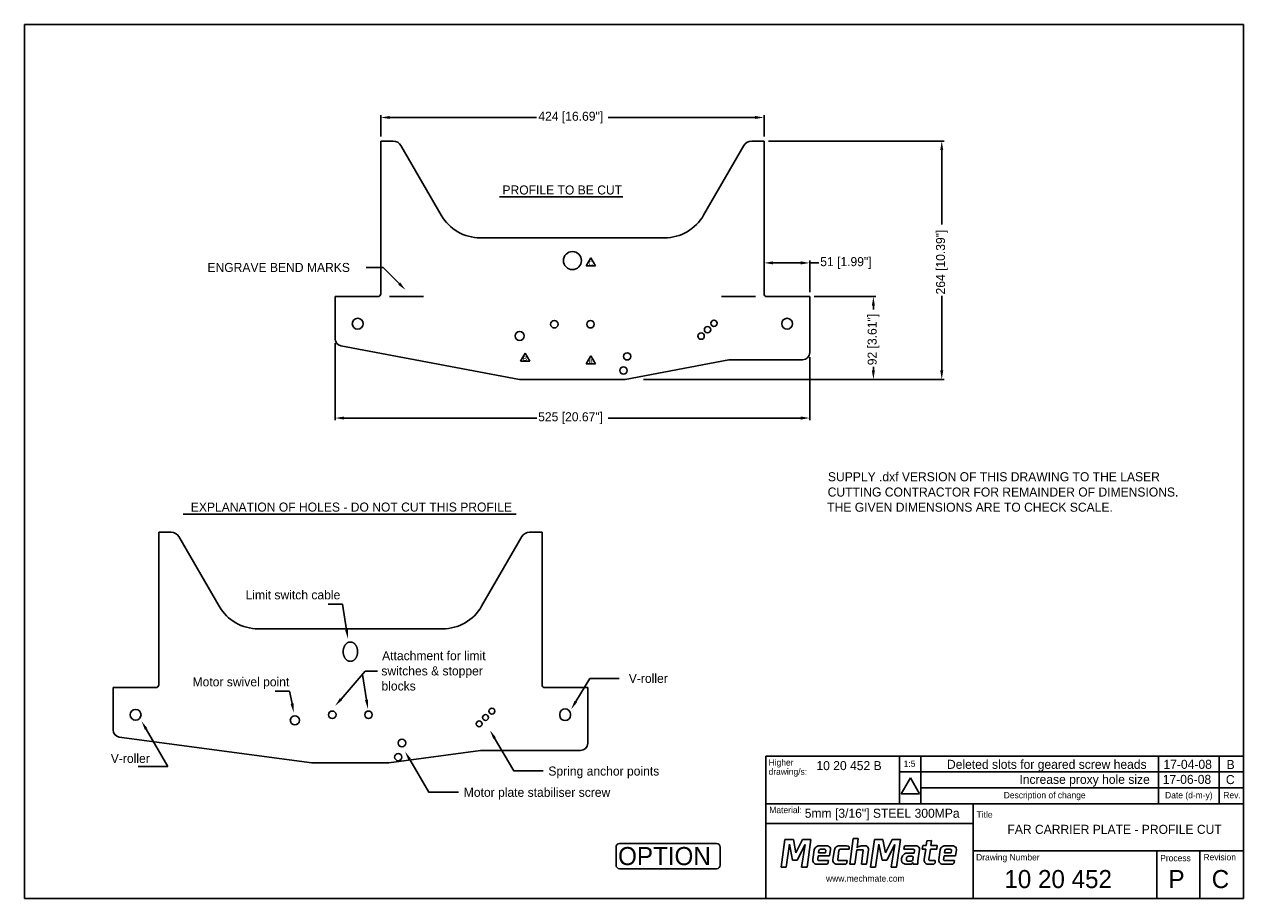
# Model space of a CAD drawing. Extents: x 2776 to 4124, y 9263 to 10230.
import ezdxf
from ezdxf.enums import TextEntityAlignment as Align

# ---------------------------------------------------------------- set-up
doc = ezdxf.new("R2010")
doc.units = 0
doc.header["$LTSCALE"] = 50
doc.layers.get('0').update_dxf_attribs({"color": 221, "linetype": 'CONTINUOUS'})
doc.layers.get('DEFPOINTS').update_dxf_attribs({"linetype": 'CONTINUOUS'})
for name, color, linetype in [('01_FRAME', 4, 'CONTINUOUS'), ('01_FRAME0', 4, 'CONTINUOUS'), ('10_OUTLINE', 2, 'CONTINUOUS'), ('10_OUTLINE0', 2, 'CONTINUOUS'), ('50_DIMENSIONS', 7, 'CONTINUOUS'), ('50_DIMENSIONS0', 7, 'CONTINUOUS'), ('50_DIMENSIONS1', 7, 'CONTINUOUS'), ('62_TEXT', 7, 'CONTINUOUS'), ('62_TEXT0', 7, 'CONTINUOUS')]:
    doc.layers.add(name, color=color, linetype=linetype)
doc.styles.add('MECHTRONICS', font='txt', dxfattribs={"height": 10})
doc.dimstyles.get("Standard").update_dxf_attribs({"dimtxt": 0.18, "dimasz": 0.18, "dimexe": 0.18, "dimexo": 0.0625, "dimgap": 0.09, "dimtad": 0, "dimtih": 1, "dimtoh": 1, "dimzin": 0, "dimcen": 0.09, "dimazin": 3, "dimtfac": 1, "dimtofl": 0, "dimtmove": 0, "dimatfit": 3})

# ---------------------------------------------------------------- blocks, each defined once
blk = doc.blocks.new('*U51')
at = {"layer": '50_DIMENSIONS1', "color": 0, "style": 'MECHTRONICS'}
blk.add_text('525 [20.67"]', height=10, dxfattribs=at).set_placement((3344.1, 9791))
blk = doc.blocks.new('*D37')
at = {"layer": '50_DIMENSIONS1', "color": 7}
for p, q in [((3119.5, 9877.3), (3119.5, 9792.1)), ((3644.4, 9862), (3644.4, 9792.1)), ((3129.5, 9794.6), (3342.6, 9794.6)), ((3634.4, 9794.6), (3421.4, 9794.6))]:
    blk.add_line(p, q, dxfattribs=at)
for points in [[(3129.5, 9796.3), (3129.5, 9792.9), (3119.5, 9794.6)], [(3634.4, 9796.3), (3634.4, 9792.9), (3644.4, 9794.6)]]:
    blk.add_solid(points, dxfattribs=at)
at = {"layer": 'DEFPOINTS', "color": 0}
for p in [(3119.5, 9882.3), (3644.4, 9867), (3644.4, 9794.6)]:
    blk.add_point(p, dxfattribs=at)
at = {"layer": '50_DIMENSIONS1'}
blk.add_blockref('*U51', (0, 0), dxfattribs=at)
blk = doc.blocks.new('*U49')
at = {"layer": '50_DIMENSIONS1', "color": 0, "style": 'MECHTRONICS'}
blk.add_text('264 [10.39"]', height=10, rotation=90, dxfattribs=at).set_placement((3794, 9931.3))
blk = doc.blocks.new('*D38')
at = {"layer": '50_DIMENSIONS1', "color": 7}
for p, q in [((3598.9, 10101), (3792.9, 10101)), ((3790.4, 10091), (3790.4, 10008.5)), ((3790.4, 9847.2), (3790.4, 9929.6)), ((3460.6, 9837.2), (3792.9, 9837.2))]:
    blk.add_line(p, q, dxfattribs=at)
for points in [[(3788.7, 10091), (3792, 10091), (3790.4, 10101)], [(3788.7, 9847.2), (3792, 9847.2), (3790.4, 9837.2)]]:
    blk.add_solid(points, dxfattribs=at)
at = {"layer": 'DEFPOINTS', "color": 0}
for p in [(3593.9, 10101), (3790.4, 10101), (3455.6, 9837.2)]:
    blk.add_point(p, dxfattribs=at)
at = {"layer": '50_DIMENSIONS1'}
blk.add_blockref('*U49', (0, 0), dxfattribs=at)
blk = doc.blocks.new('*U48')
at = {"layer": '50_DIMENSIONS1', "color": 0, "style": 'MECHTRONICS'}
blk.add_text('92 [3.61"]', height=10, rotation=90, dxfattribs=at).set_placement((3718.4, 9853))
blk = doc.blocks.new('*D39')
at = {"layer": '50_DIMENSIONS1', "color": 7}
for p, q in [((3649.4, 9929), (3717.3, 9929)), ((3714.8, 9919), (3714.8, 9914.7)), ((3714.8, 9847.2), (3714.8, 9851.4)), ((3460.6, 9837.2), (3717.3, 9837.2))]:
    blk.add_line(p, q, dxfattribs=at)
for points in [[(3713.1, 9919), (3716.4, 9919), (3714.8, 9929)], [(3713.1, 9847.2), (3716.4, 9847.2), (3714.8, 9837.2)]]:
    blk.add_solid(points, dxfattribs=at)
at = {"layer": 'DEFPOINTS', "color": 0}
for p in [(3644.4, 9929), (3714.8, 9929), (3455.6, 9837.2)]:
    blk.add_point(p, dxfattribs=at)
at = {"layer": '50_DIMENSIONS1'}
blk.add_blockref('*U48', (0, 0), dxfattribs=at)
blk = doc.blocks.new('*U50')
at = {"layer": '50_DIMENSIONS1', "color": 0, "style": 'MECHTRONICS'}
blk.add_text('51 [1.99"]', height=10, dxfattribs=at).set_placement((3656, 9962.6))
blk = doc.blocks.new('*D40')
at = {"layer": '50_DIMENSIONS1', "color": 7}
for p, q in [((3593.9, 9939), (3593.9, 9968.7)), ((3603.9, 9966.2), (3634.4, 9966.2)), ((3644.4, 9934), (3644.4, 9968.7)), ((3644.4, 9966.2), (3654.4, 9966.2))]:
    blk.add_line(p, q, dxfattribs=at)
for points in [[(3603.9, 9967.9), (3603.9, 9964.5), (3593.9, 9966.2)], [(3634.4, 9967.9), (3634.4, 9964.5), (3644.4, 9966.2)]]:
    blk.add_solid(points, dxfattribs=at)
at = {"layer": 'DEFPOINTS', "color": 0}
for p in [(3644.4, 9966.2), (3593.9, 9934), (3644.4, 9929)]:
    blk.add_point(p, dxfattribs=at)
at = {"layer": '50_DIMENSIONS1'}
blk.add_blockref('*U50', (0, 0), dxfattribs=at)
blk = doc.blocks.new('*U47')
at = {"layer": '50_DIMENSIONS1', "color": 0, "style": 'MECHTRONICS'}
blk.add_text('424 [16.69"]', height=10, dxfattribs=at).set_placement((3344.3, 10123.4))
blk = doc.blocks.new('*D41')
at = {"layer": '50_DIMENSIONS1', "color": 7}
for p, q in [((3170, 10106), (3170, 10129.5)), ((3180, 10127), (3342.4, 10127)), ((3583.9, 10127), (3421.5, 10127)), ((3593.9, 10106), (3593.9, 10129.5))]:
    blk.add_line(p, q, dxfattribs=at)
for points in [[(3180, 10128.7), (3180, 10125.4), (3170, 10127)], [(3583.9, 10128.7), (3583.9, 10125.4), (3593.9, 10127)]]:
    blk.add_solid(points, dxfattribs=at)
at = {"layer": 'DEFPOINTS', "color": 0}
for p in [(3593.9, 10127), (3170, 10101), (3593.9, 10101)]:
    blk.add_point(p, dxfattribs=at)
at = {"layer": '50_DIMENSIONS1'}
blk.add_blockref('*U47', (0, 0), dxfattribs=at)
blk = doc.blocks.new('*U16')
at = {"layer": '62_TEXT', "style": 'MECHTRONICS'}
for s, p in [('Attachment for limit ', (344.1, 307.2)), ('switches & stopper ', (343.3, 290.4)), ('blocks', (343.4, 273.7))]:
    blk.add_text(s, height=10, dxfattribs=at).set_placement(p)
blk = doc.blocks.new('*U17')
at = {"layer": '62_TEXT', "style": 'MECHTRONICS'}
blk.add_text('V-roller', height=10, dxfattribs=at).set_placement((44.1, 193.6))
blk = doc.blocks.new('*U18')
at = {"layer": '62_TEXT', "style": 'MECHTRONICS'}
for s, p in [('SUPPLY .dxf VERSION OF THIS DRAWING TO THE LASER ', (837.1, 538.5)), ('CUTTING CONTRACTOR FOR REMAINDER OF DIMENSIONS. ', (836.8, 521.6)), ('THE GIVEN DIMENSIONS ARE TO CHECK SCALE.', (836.3, 504.8))]:
    blk.add_text(s, height=10, dxfattribs=at).set_placement(p)
blk = doc.blocks.new('*U20')
at = {"layer": '50_DIMENSIONS'}
blk.add_lwpolyline([(468.4, 221.1), (489.7, 184.8), (522.2, 184.8)], dxfattribs=at)
blk.add_solid([(467, 220.2), (463.4, 229.7), (469.9, 221.9)], dxfattribs=at)
blk = doc.blocks.new('*U21')
at = {"layer": '62_TEXT', "style": 'MECHTRONICS'}
blk.add_text('Motor plate stabiliser screw', height=10, dxfattribs=at).set_placement((434.4, 156.1))
blk = doc.blocks.new('*U22')
at = {"layer": '50_DIMENSIONS'}
blk.add_lwpolyline([(374.6, 197.4), (395.8, 161.2), (428.4, 161.2)], dxfattribs=at)
blk.add_solid([(373.1, 196.6), (369.5, 206.1), (376, 198.3)], dxfattribs=at)
blk = doc.blocks.new('*U23')
at = {"layer": '62_TEXT', "style": 'MECHTRONICS'}
blk.add_text('Limit switch cable', height=10, dxfattribs=at).set_placement((193.1, 374.5))
blk = doc.blocks.new('*U24')
at = {"layer": '62_TEXT', "style": 'MECHTRONICS'}
blk.add_text('Motor swivel point', height=10, dxfattribs=at).set_placement((134.5, 278.3))
blk = doc.blocks.new('*U35')
at = {"layer": '50_DIMENSIONS0', "style": 'MECHTRONICS'}
blk.add_text('ENGRAVE BEND MARKS', height=10, dxfattribs=at).set_placement((1508.9, 9871.9))
blk = doc.blocks.new('*U36')
at = {"layer": '50_DIMENSIONS0'}
blk.add_lwpolyline([(1720.8, 9859.1), (1703.2, 9876.8), (1684.4, 9876.8)], dxfattribs=at)
blk.add_solid([(1722, 9860.3), (1727.9, 9852.1), (1719.7, 9857.9)], dxfattribs=at)
blk = doc.blocks.new('*U19')
at = {"layer": '50_DIMENSIONS'}
blk.add_lwpolyline([(558.3, 231.2), (573.9, 205.9), (606.4, 205.9)], dxfattribs=at)
blk.add_solid([(556.9, 230.4), (553.1, 239.8), (559.7, 232.1)], dxfattribs=at)

msp = doc.modelspace()

# ---------------------------------------------------------------- linework, layer by layer
for p, q in [((3217.173, 9928.952), (3179.65, 9928.952)), ((3546.783, 9928.952), (3584.307, 9928.952))]:
    msp.add_line(p, q)
at = {"layer": '01_FRAME', "color": 4}
for p, q in [((2775.993, 10230.005), (2775.993, 9263.073)), ((4124.157, 10230.005), (2775.993, 10230.005)), ((4124.157, 9263.073), (4124.157, 10230.005)), ((3595.857, 9367.975), (3743.758, 9367.975)), ((3595.857, 9263.073), (3595.857, 9367.975)), ((3743.758, 9367.975), (4123.74, 9367.975)), ((3825.076, 9367.975), (3825.076, 9263.073)), ((3595.858, 9346.242), (3825.076, 9346.242)), ((3825.076, 9315.757), (4123.74, 9315.757)), ((2775.993, 9263.073), (4124.157, 9263.073))]:
    msp.add_line(p, q, dxfattribs=at)
at = {"layer": '01_FRAME', "color": 7}
for p, q in [((3397.268, 9962.903), (3402.378, 9971.754)), ((3407.487, 9962.903), (3402.378, 9971.754)), ((3397.268, 9962.903), (3407.487, 9962.903)), ((3324.562, 9857.571), (3329.672, 9866.422)), ((3324.562, 9857.571), (3334.782, 9857.571)), ((3334.782, 9857.571), (3329.672, 9866.422)), ((3397.268, 9854.602), (3402.378, 9863.452)), ((3407.487, 9854.602), (3402.378, 9863.452)), ((3397.268, 9854.602), (3407.487, 9854.602)), ((3745.472, 9378.915), (3755.691, 9396.616)), ((3765.911, 9378.915), (3755.691, 9396.616)), ((3745.472, 9378.915), (3765.911, 9378.915))]:
    msp.add_line(p, q, dxfattribs=at)
at = {"layer": '01_FRAME', "color": 8}
for p, q in [((3595.857, 9420.703), (3743.758, 9420.703)), ((3595.857, 9367.975), (3595.857, 9420.703)), ((3743.758, 9420.703), (4123.74, 9420.703)), ((3743.758, 9367.975), (3743.758, 9420.703)), ((3767.379, 9367.975), (3767.379, 9420.914)), ((4030.1, 9367.975), (4030.1, 9420.87)), ((4097.059, 9367.975), (4097.059, 9420.87)), ((3743.758, 9403.141), (4123.74, 9403.141)), ((3767.379, 9385.58), (4123.74, 9385.58)), ((4028.019, 9315.757), (4028.019, 9263.073)), ((4075.88, 9315.757), (4075.88, 9263.073))]:
    msp.add_line(p, q, dxfattribs=at)
at = {"layer": '01_FRAME0', "color": 7}
for p, q in [((3692.29, 9329.589), (3688.734, 9301.066)), ((3698.115, 9329.589), (3692.29, 9329.589)), ((3696.897, 9319.377), (3698.115, 9329.589)), ((3616.984, 9328.295), (3612.668, 9297.779)), ((3626.361, 9328.295), (3616.984, 9328.295)), ((3618.283, 9297.779), (3621.892, 9323.186)), ((3621.892, 9323.186), (3625.445, 9305.691)), ((3629.131, 9313.719), (3626.361, 9328.295)), ((3636.502, 9328.295), (3629.131, 9313.719)), ((3630.544, 9305.691), (3639.424, 9323.071)), ((3639.424, 9323.071), (3635.452, 9297.779)), ((3645.746, 9328.295), (3636.502, 9328.295)), ((3641.372, 9297.779), (3645.746, 9328.295)), ((3649.445, 9316.993), (3647.831, 9306.384)), ((3654.511, 9316.215), (3654.191, 9313.534)), ((3663.126, 9321.529), (3655.674, 9321.529)), ((3660.732, 9317.664), (3655.975, 9317.664)), ((3661.647, 9313.534), (3662.06, 9316.534)), ((3666.286, 9310.228), (3667.367, 9317.481)), ((3671.643, 9316.993), (3670.413, 9308.69)), ((3675.375, 9306.268), (3676.718, 9316.225)), ((3685.485, 9321.529), (3677.872, 9321.529)), ((3678.179, 9317.685), (3687.874, 9317.685)), ((3687.874, 9317.685), (3688.089, 9319.014)), ((3694.185, 9301.066), (3696.431, 9316.982)), ((3696.431, 9316.982), (3703.66, 9316.982)), ((3703.66, 9316.982), (3701.648, 9301.066)), ((3702.746, 9321.529), (3705.935, 9321.529)), ((3707.333, 9301.066), (3709.367, 9317.155)), ((3715.97, 9328.295), (3711.654, 9297.779)), ((3725.347, 9328.295), (3715.97, 9328.295)), ((3717.269, 9297.779), (3720.878, 9323.186)), ((3720.878, 9323.186), (3724.43, 9305.691)), ((3728.116, 9313.719), (3725.347, 9328.295)), ((3735.488, 9328.295), (3728.116, 9313.719)), ((3729.53, 9305.691), (3738.41, 9323.071)), ((3738.41, 9323.071), (3734.438, 9297.779)), ((3744.732, 9328.295), (3735.488, 9328.295)), ((3740.358, 9297.779), (3744.732, 9328.295)), ((3748.628, 9319.908), (3748.398, 9317.678)), ((3748.398, 9317.678), (3758.788, 9317.678)), ((3761.639, 9321.599), (3751.012, 9321.599)), ((3760.086, 9316.217), (3759.702, 9313.45)), ((3760.115, 9316.549), (3760.086, 9316.217)), ((3763.922, 9304.69), (3765.879, 9317.551)), ((3769.526, 9321.672), (3768.861, 9317.905)), ((3768.861, 9317.905), (3772.629, 9317.905)), ((3773.167, 9321.672), (3769.526, 9321.672)), ((3772.629, 9317.905), (3770.86, 9306.373)), ((3773.983, 9326.925), (3773.167, 9321.672)), ((3779.165, 9327.515), (3773.983, 9326.925)), ((3776.205, 9306.257), (3777.858, 9317.905)), ((3777.858, 9317.905), (3784.779, 9317.905)), ((3778.32, 9321.672), (3779.165, 9327.515)), ((3785.24, 9321.672), (3778.32, 9321.672)), ((3784.779, 9317.905), (3785.24, 9321.672)), ((3788.632, 9316.993), (3787.017, 9306.384)), ((3793.698, 9316.215), (3793.378, 9313.534)), ((3802.313, 9321.529), (3794.861, 9321.529)), ((3799.919, 9317.664), (3795.162, 9317.664)), ((3800.834, 9313.534), (3801.247, 9316.534)), ((3805.473, 9310.228), (3806.554, 9317.481)), ((3625.445, 9305.691), (3630.544, 9305.691)), ((3653.18, 9306.268), (3653.675, 9310.228)), ((3653.675, 9310.228), (3666.286, 9310.228)), ((3654.191, 9313.534), (3661.647, 9313.534)), ((3665.133, 9305.077), (3654.905, 9305.077)), ((3664.902, 9302.847), (3665.133, 9305.077)), ((3666.286, 9310.228), (3666.286, 9310.228)), ((3670.413, 9308.69), (3670.028, 9306.384)), ((3678.41, 9305.077), (3677.1, 9305.077)), ((3685.83, 9305.077), (3678.41, 9305.077)), ((3685.562, 9302.847), (3685.792, 9304.846)), ((3685.792, 9304.846), (3685.83, 9305.077)), ((3724.43, 9305.691), (3729.53, 9305.691)), ((3759.702, 9313.45), (3752.319, 9313.45)), ((3752.78, 9304.441), (3756.486, 9304.369)), ((3757.726, 9309.9), (3753.787, 9309.9)), ((3758.476, 9306.301), (3758.922, 9308.77)), ((3764.085, 9301.225), (3763.884, 9303.498)), ((3783.164, 9305.066), (3777.93, 9305.066)), ((3782.933, 9302.836), (3783.164, 9305.066)), ((3792.367, 9306.268), (3792.862, 9310.228)), ((3792.862, 9310.228), (3805.473, 9310.228)), ((3793.378, 9313.534), (3800.834, 9313.534)), ((3804.32, 9305.077), (3794.092, 9305.077)), ((3804.089, 9302.847), (3804.32, 9305.077)), ((3805.473, 9310.228), (3805.473, 9310.228)), ((3612.668, 9297.779), (3618.283, 9297.779)), ((3635.452, 9297.779), (3641.372, 9297.779)), ((3652.214, 9301.156), (3662.549, 9301.156)), ((3674.411, 9301.156), (3678.41, 9301.156)), ((3678.41, 9301.156), (3683.208, 9301.156)), ((3688.734, 9301.066), (3694.185, 9301.066)), ((3688.734, 9301.066), (3688.734, 9301.066)), ((3701.648, 9301.066), (3707.333, 9301.066)), ((3711.654, 9297.779), (3717.269, 9297.779)), ((3734.438, 9297.779), (3740.358, 9297.779)), ((3750.858, 9301.148), (3755.78, 9301.148)), ((3758.779, 9301.225), (3764.085, 9301.225)), ((3775.244, 9301.145), (3780.58, 9301.145)), ((3775.244, 9301.145), (3775.628, 9301.145)), ((3791.401, 9301.156), (3801.735, 9301.156))]:
    msp.add_line(p, q, dxfattribs=at)
for centre, radius, start, end in [((3654.316, 9316.22), 4.931, 116.434312, 170.973748), ((3655.946, 9312.941), 8.593, 91.809445, 116.434312), ((3656.274, 9315.961), 1.781, 129.978867, 171.821547), ((3656.017, 9316.33), 1.334, 91.829758, 131.711499), ((3660.798, 9316.295), 1.37, 41.694258, 92.74167), ((3661.112, 9316.576), 0.949, 357.496511, 41.694258), ((3662.63, 9316.02), 5.532, 44.532576, 84.85299), ((3664.531, 9317.89), 2.865, 351.796154, 44.532576), ((3676.513, 9316.22), 4.931, 116.434312, 170.973748), ((3678.143, 9312.941), 8.593, 91.809445, 116.434312), ((3678.479, 9315.983), 1.781, 129.978867, 171.821547), ((3678.222, 9316.352), 1.334, 91.829758, 131.711499), ((3685.561, 9318.922), 2.609, 29.017139, 91.670039), ((3686.063, 9319.201), 2.034, 354.752788, 29.017139), ((3698.754, 9318.286), 2.153, 118.12841, 149.550277), ((3703.132, 9310.095), 11.441, 91.933706, 118.12841), ((3705.983, 9318.954), 2.576, 57.030569, 91.058419), ((3705.006, 9317.448), 4.371, 356.162258, 57.030569), ((3750.315, 9319.632), 1.71, 130.984209, 170.706155), ((3751.005, 9318.837), 2.762, 89.862277, 130.984209), ((3758.853, 9316.31), 1.37, 41.694258, 92.74167), ((3759.167, 9316.59), 0.949, 357.496511, 41.694258), ((3761.143, 9316.09), 5.532, 44.532576, 84.85299), ((3763.044, 9317.96), 2.865, 351.796154, 44.532576), ((3793.502, 9316.22), 4.931, 116.434312, 170.973748), ((3795.132, 9312.941), 8.593, 91.809445, 116.434312), ((3795.461, 9315.961), 1.781, 129.978867, 171.821547), ((3795.204, 9316.33), 1.334, 91.829758, 131.711499), ((3799.985, 9316.295), 1.37, 41.694258, 92.74167), ((3800.299, 9316.576), 0.949, 357.496511, 41.694258), ((3801.817, 9316.02), 5.532, 44.532576, 84.85299), ((3803.718, 9317.89), 2.865, 351.796154, 44.532576), ((3652.564, 9305.779), 4.772, 172.721557, 213.37814), ((3652.29, 9305.598), 4.443, 213.37814, 269.02243), ((3654.209, 9306.276), 1.029, 180.443681, 242.054946), ((3654.894, 9307.568), 2.492, 242.054946, 270.250188), ((3663.239, 9303.092), 1.681, 309.851598, 351.610132), ((3674.762, 9305.779), 4.772, 172.721557, 213.37814), ((3674.487, 9305.598), 4.443, 213.37814, 269.02243), ((3676.404, 9306.276), 1.029, 180.443681, 242.054946), ((3677.089, 9307.568), 2.492, 242.054946, 270.250188), ((3683.899, 9303.092), 1.681, 309.851598, 351.610132), ((3751.585, 9306.071), 5.832, 172.840773, 205.630649), ((3755.048, 9305.636), 9.322, 150.301334, 172.840773), ((3749.19, 9304.922), 3.175, 205.630649, 237.511017), ((3752.453, 9307.116), 6.335, 91.211385, 150.301334), ((3756.762, 9306.387), 5.563, 164.788246, 186.820146), ((3752.531, 9305.843), 1.298, 185.171296, 236.501383), ((3733.174, 9313.16), 18.98, 343.742062, 345.590227), ((3753.335, 9307.913), 1.854, 126.797417, 163.583748), ((3752.888, 9306.382), 1.944, 236.501383, 266.8299), ((3753.758, 9307.307), 2.593, 89.355342, 126.250175), ((3755.142, 9304.711), 3.62, 280.141617, 328.863897), ((3756.102, 9306.672), 2.335, 279.456558, 324.929404), ((3757.66, 9308.531), 1.37, 41.694258, 92.74167), ((3755.374, 9307.183), 3.225, 324.929404, 344.118817), ((3763.501, 9303.697), 5.33, 189.251851, 207.625462), ((3757.974, 9308.812), 0.949, 357.496511, 41.694258), ((3768.865, 9303.938), 5, 171.34562, 185.043531), ((3775.594, 9305.768), 4.772, 172.721557, 213.37814), ((3775.319, 9305.587), 4.443, 213.37814, 269.02243), ((3777.234, 9306.265), 1.029, 180.443681, 242.054946), ((3777.92, 9307.557), 2.492, 242.054946, 270.250188), ((3781.271, 9303.081), 1.681, 309.851598, 351.610132), ((3791.751, 9305.779), 4.772, 172.721557, 213.37814), ((3791.477, 9305.598), 4.443, 213.37814, 269.02243), ((3793.396, 9306.276), 1.029, 180.443681, 242.054946), ((3794.081, 9307.568), 2.492, 242.054946, 270.250188), ((3802.426, 9303.092), 1.681, 309.851598, 351.610132), ((3662.533, 9303.938), 2.782, 269.688115, 309.851598), ((3683.193, 9303.938), 2.782, 269.688115, 309.851598), ((3751.29, 9308.219), 7.084, 237.511017, 266.510065), ((3780.565, 9303.927), 2.782, 269.688115, 309.851598), ((3801.72, 9303.938), 2.782, 269.688115, 309.851598)]:
    msp.add_arc(centre, radius, start, end, dxfattribs=at)
at = {"layer": '10_OUTLINE', "color": 2}
for p, q in [((3170.028, 9931.952), (3170.028, 10100.952)), ((3170.028, 10100.952), (3183.755, 10100.952)), ((3593.929, 10100.952), (3580.202, 10100.952)), ((3593.929, 9931.952), (3593.929, 10100.952)), ((3192.415, 10095.952), (3236.871, 10018.952)), ((3571.542, 10095.952), (3527.086, 10018.952)), ((3280.172, 9993.952), (3483.785, 9993.952)), ((3119.528, 9928.952), (3167.028, 9928.952)), ((3119.528, 9928.952), (3119.528, 9882.274)), ((3644.429, 9928.952), (3596.929, 9928.952)), ((3644.429, 9928.952), (3644.429, 9866.952)), ((3119.528, 9881.452), (3119.528, 9881.452)), ((3119.528, 9881.452), (3119.528, 9881.452)), ((3323.596, 9837.325), (3126.052, 9874.411)), ((3644.429, 9881.452), (3644.429, 9881.452)), ((3440.361, 9837.325), (3554.827, 9858.814)), ((3636.429, 9858.952), (3556.303, 9858.952)), ((3325.456, 9837.152), (3438.501, 9837.152))]:
    msp.add_line(p, q, dxfattribs=at)
for centre, radius in [((3381.978, 9968.739), 10), ((3144.528, 9898.952), 6), ((3531.413, 9892.305), 3.5), ((3538.484, 9899.376), 3.5), ((3619.429, 9898.952), 6), ((3323.673, 9885.382), 5), ((3524.342, 9885.234), 3.5), ((3442.55, 9862.811), 4), ((3438.501, 9847.229), 4)]:
    msp.add_circle(centre, radius, dxfattribs=at)
for centre, radius, start, end in [((3183.755, 10090.952), 10, 30, 90), ((3580.202, 10090.952), 10, 90, 150), ((3280.172, 10043.952), 50, 210, 270), ((3483.785, 10043.952), 50, 270, 330), ((3167.028, 9931.952), 3, 270, 0), ((3596.929, 9931.952), 3, 180, 270), ((3127.528, 9882.274), 8, 180, 259.367184), ((3556.303, 9850.952), 8, 90, 100.632816), ((3636.429, 9866.952), 8, 270, 0), ((3325.456, 9847.229), 10.077, 259.367184, 270), ((3438.501, 9847.229), 10.077, 270, 280.632816)]:
    msp.add_arc(centre, radius, start, end, dxfattribs=at)
at = {"layer": '10_OUTLINE0', "color": 2}
for centre in [(3361.978, 9898.345), (3401.978, 9898.345)]:
    msp.add_circle(centre, 4.15, dxfattribs=at)
at = {"layer": '50_DIMENSIONS'}
for p, q in [((3127.631, 9588.73), (3112.037, 9588.73)), ((3069.065, 9492.509), (3053.471, 9492.509)), ((2910.6, 9450.636), (2934.473, 9409.147)), ((2901.885, 9409.202), (2934.473, 9409.147))]:
    msp.add_line(p, q, dxfattribs=at)
msp.add_solid([(2909.156, 9449.805), (2905.613, 9459.304), (2912.045, 9451.467)], dxfattribs=at)
at = {"layer": '50_DIMENSIONS0'}
msp.add_arc((3281.385, 9418.907), 8, 90, 97.631989, dxfattribs=at)
at = {"layer": '62_TEXT'}
for p, q in [((3301.381, 10039.137), (3437.646, 10039.137)), ((2951.484, 9688.408), (3319.777, 9688.408)), ((2924.533, 9499.407), (2924.533, 9668.407)), ((2924.533, 9668.407), (2938.26, 9668.407)), ((3348.433, 9668.407), (3334.707, 9668.407)), ((3348.433, 9499.407), (3348.433, 9668.407)), ((2946.92, 9663.407), (2991.376, 9586.407)), ((3326.047, 9663.407), (3281.591, 9586.407)), ((3132.191, 9560.518), (3127.631, 9588.73)), ((3034.677, 9561.407), (3238.289, 9561.407)), ((3126.161, 9483.769), (3152.765, 9514.564)), ((3154.282, 9482.83), (3149.722, 9511.042)), ((3152.765, 9514.564), (3166.357, 9514.564)), ((2874.033, 9496.407), (2921.533, 9496.407)), ((2874.033, 9496.407), (2874.033, 9449.729)), ((3072.021, 9478.73), (3069.065, 9492.509)), ((3398.933, 9496.407), (3351.433, 9496.407)), ((3398.933, 9496.407), (3398.933, 9434.907)), ((3367.933, 9466.907), (3367.933, 9465.907)), ((3379.933, 9466.907), (3379.933, 9465.907)), ((2874.033, 9448.907), (2874.033, 9448.907)), ((3093.983, 9413.257), (2880.971, 9441.8)), ((3398.933, 9448.907), (3398.933, 9448.907)), ((3178.983, 9413.257), (3280.323, 9426.836)), ((3390.933, 9426.907), (3281.385, 9426.907)), ((3093.983, 9413.257), (3178.983, 9413.257))]:
    msp.add_line(p, q, dxfattribs=at)
msp.add_polyline3d([(3136.483, 9525.513, 0), (3136.876, 9525.526, 0), (3137.267, 9525.564, 0), (3137.657, 9525.629, 0), (3138.044, 9525.718, 0), (3138.427, 9525.833, 0), (3138.805, 9525.973, 0), (3139.178, 9526.137, 0), (3139.544, 9526.326, 0), (3139.903, 9526.538, 0), (3140.254, 9526.774, 0), (3140.596, 9527.033, 0), (3140.928, 9527.313, 0), (3141.249, 9527.615, 0), (3141.558, 9527.937, 0), (3141.855, 9528.28, 0), (3142.14, 9528.641, 0), (3142.411, 9529.021, 0), (3142.667, 9529.418, 0), (3142.909, 9529.831, 0), (3143.135, 9530.26, 0), (3143.345, 9530.703, 0), (3143.538, 9531.159, 0), (3143.715, 9531.627, 0), (3143.874, 9532.106, 0), (3144.015, 9532.596, 0), (3144.138, 9533.093, 0), (3144.243, 9533.599, 0), (3144.329, 9534.11, 0), (3144.396, 9534.627, 0), (3144.444, 9535.147, 0), (3144.473, 9535.67, 0), (3144.483, 9536.194, 0), (3144.473, 9536.718, 0), (3144.444, 9537.241, 0), (3144.396, 9537.761, 0), (3144.329, 9538.278, 0), (3144.243, 9538.789, 0), (3144.138, 9539.294, 0), (3144.015, 9539.792, 0), (3143.874, 9540.281, 0), (3143.715, 9540.761, 0), (3143.538, 9541.229, 0), (3143.345, 9541.685, 0), (3143.135, 9542.128, 0), (3142.909, 9542.557, 0), (3142.667, 9542.97, 0), (3142.411, 9543.367, 0), (3142.14, 9543.747, 0), (3141.855, 9544.108, 0), (3141.558, 9544.45, 0), (3141.249, 9544.773, 0), (3140.928, 9545.075, 0), (3140.596, 9545.355, 0), (3140.254, 9545.614, 0), (3139.903, 9545.849, 0), (3139.544, 9546.062, 0), (3139.178, 9546.251, 0), (3138.805, 9546.415, 0), (3138.427, 9546.555, 0), (3138.044, 9546.67, 0), (3137.657, 9546.759, 0), (3137.267, 9546.823, 0), (3136.876, 9546.862, 0), (3136.483, 9546.875, 0), (3136.09, 9546.862, 0), (3135.699, 9546.823, 0), (3135.309, 9546.759, 0), (3134.922, 9546.67, 0), (3134.539, 9546.555, 0), (3134.161, 9546.415, 0), (3133.788, 9546.251, 0), (3133.422, 9546.062, 0), (3133.063, 9545.849, 0), (3132.712, 9545.614, 0), (3132.37, 9545.355, 0), (3132.038, 9545.075, 0), (3131.717, 9544.773, 0), (3131.408, 9544.45, 0), (3131.111, 9544.108, 0), (3130.826, 9543.747, 0), (3130.555, 9543.367, 0), (3130.299, 9542.97, 0), (3130.057, 9542.557, 0), (3129.831, 9542.128, 0), (3129.621, 9541.685, 0), (3129.428, 9541.229, 0), (3129.251, 9540.761, 0), (3129.092, 9540.281, 0), (3128.951, 9539.792, 0), (3128.827, 9539.294, 0), (3128.723, 9538.789, 0), (3128.637, 9538.278, 0), (3128.57, 9537.761, 0), (3128.521, 9537.241, 0), (3128.493, 9536.718, 0), (3128.483, 9536.194, 0), (3128.493, 9535.67, 0), (3128.521, 9535.147, 0), (3128.57, 9534.627, 0), (3128.637, 9534.11, 0), (3128.723, 9533.599, 0), (3128.827, 9533.093, 0), (3128.951, 9532.596, 0), (3129.092, 9532.106, 0), (3129.251, 9531.627, 0), (3129.428, 9531.159, 0), (3129.621, 9530.703, 0), (3129.831, 9530.26, 0), (3130.057, 9529.831, 0), (3130.299, 9529.418, 0), (3130.555, 9529.021, 0), (3130.826, 9528.641, 0), (3131.111, 9528.28, 0), (3131.408, 9527.937, 0), (3131.717, 9527.615, 0), (3132.038, 9527.313, 0), (3132.37, 9527.033, 0), (3132.712, 9526.774, 0), (3133.063, 9526.538, 0), (3133.422, 9526.326, 0), (3133.788, 9526.137, 0), (3134.161, 9525.973, 0), (3134.539, 9525.833, 0), (3134.922, 9525.718, 0), (3135.309, 9525.629, 0), (3135.699, 9525.564, 0), (3136.09, 9525.526, 0), (3136.483, 9525.513, 0)], dxfattribs=at)
for centre, radius in [((2899.033, 9466.407), 6), ((3075.065, 9460.325), 5), ((3116.483, 9466.407), 4.15), ((3156.483, 9466.407), 4.15), ((3285.918, 9463.366), 3.25), ((3292.989, 9470.437), 3.25), ((3278.847, 9456.295), 3.25), ((3193.425, 9435.184), 4.25), ((3189.376, 9419.602), 4)]:
    msp.add_circle(centre, radius, dxfattribs=at)
for centre, radius, start, end in [((2938.26, 9658.407), 10, 30, 90), ((3334.707, 9658.407), 10, 90, 150), ((3034.677, 9611.407), 50, 210, 270), ((3238.289, 9611.407), 50, 270, 330), ((2921.533, 9499.407), 3, 270, 0), ((3351.433, 9499.407), 3, 180, 270), ((3373.933, 9466.907), 6, 0, 180), ((3373.933, 9465.907), 6, 180, 0), ((2882.033, 9449.729), 8, 180, 262.368011), ((3390.933, 9434.907), 8, 270, 0)]:
    msp.add_arc(centre, radius, start, end, dxfattribs=at)
for points in [[(3133.836, 9560.784), (3133.786, 9550.646), (3130.545, 9560.252)], [(3073.666, 9478.996), (3073.616, 9468.858), (3070.375, 9478.464)], [(3127.422, 9482.68), (3119.623, 9476.202), (3124.899, 9484.859)], [(3155.927, 9483.096), (3155.878, 9472.958), (3152.637, 9482.564)]]:
    msp.add_solid(points, dxfattribs=at)
at = {"layer": '62_TEXT0', "color": 40}
for p, q in [((3430.18, 9300.199), (3430.18, 9320.056)), ((3541.474, 9324.056), (3434.18, 9324.056)), ((3545.474, 9300.199), (3545.474, 9320.056)), ((3541.474, 9296.199), (3434.18, 9296.199))]:
    msp.add_line(p, q, dxfattribs=at)
for centre, start, end in [((3434.18, 9320.056), 90, 180), ((3541.474, 9320.056), 0, 90), ((3434.18, 9300.199), 180, 270), ((3541.474, 9300.199), 270, 0)]:
    msp.add_arc(centre, 4, start, end, dxfattribs=at)

# ---------------------------------------------------------------- block references
at = {"layer": '50_DIMENSIONS'}
for name, p in [('*U18', (2827.436, 9186.178)), ('*U23', (2827.436, 9219.551)), ('*U16', (2827.436, 9219.551)), ('*U24', (2827.436, 9219.551)), ('*U20', (2827.436, 9219.551)), ('*U17', (2827.436, 9219.551)), ('*U22', (2827.436, 9219.551)), ('*U21', (2827.436, 9219.551))]:
    msp.add_blockref(name, p, dxfattribs=at)
at = {"layer": '50_DIMENSIONS', "xscale": -1, "rotation": 180}
msp.add_blockref('*U19', (2827.436, 9712.262), dxfattribs=at)
at = {"layer": '50_DIMENSIONS0'}
for name in ['*U35', '*U36']:
    msp.add_blockref(name, (1469.519, 84.274), dxfattribs=at)

# ---------------------------------------------------------------- texts
at = {"layer": '01_FRAME', "color": 7, "style": 'MECHTRONICS'}
for s, height, p in [('C', 5, (3399.792, 9963.441)), ('B', 5, (3327.086, 9858.109)), ('B', 5, (3399.792, 9855.14)), ('Deleted slots for geared screw heads', 10, (3796.129, 9406.609)), ('B', 10, (4105.339, 9406.374)), ('Increase proxy hole size', 10, (3876.238, 9389.963)), ('C', 10, (4104.557, 9389.728))]:
    msp.add_text(s, height=height, dxfattribs=at).set_placement(p)
at = {"layer": '01_FRAME', "color": 8, "style": 'MECHTRONICS'}
for s, p in [('Higher', (3598.882, 9410.173)), ('drawing/s:', (3598.882, 9400.035)), ('Description of change', (3858.91, 9374.01)), ('Date (d-m-y)', (4037.325, 9374.01)), ('Rev.', (4101.743, 9374.01)), ('Material:', (3599.727, 9357.6)), ('Title', (3828.945, 9352.521)), ('Drawing Number', (3828.374, 9305.317)), ('Process', (4031.934, 9304.384)), ('Revision', (4079.794, 9305.393)), ('www.mechmate.com', (3662.424, 9281.838))]:
    msp.add_text(s, height=7, dxfattribs=at).set_placement(p)
at = {"layer": '01_FRAME0', "color": 8, "style": 'MECHTRONICS'}
msp.add_text('1:5', height=7, dxfattribs=at).set_placement((3748.269, 9408.806))
at = {"layer": '62_TEXT', "style": 'MECHTRONICS'}
for s, p in [('PROFILE TO BE CUT', (3370.745, 10041.871)), ('EXPLANATION OF HOLES - DO NOT CUT THIS PROFILE', (3137.578, 9691.142)), ('FAR CARRIER PLATE - PROFILE CUT', (3981.465, 9334.694))]:
    msp.add_text(s, height=10, dxfattribs=at).set_placement(p, align=Align.CENTER)
for s, height, p in [('V-roller', 10, (3444.321, 9501.659)), ('10 20 452 B', 10, (3651.775, 9405.197)), ('17-04-08', 10, (4035.516, 9406.609)), ('Spring anchor points', 10, (3355.357, 9399.165)), ('17-06-08', 10, (4034.734, 9389.963)), ('5mm [3/16"] STEEL 300MPa', 10, (3638.888, 9352.506)), ('10 20 452', 20, (3859.61, 9274.702)), ('P', 20, (4041.039, 9274.702)), ('C', 20, (4088.899, 9274.702))]:
    msp.add_text(s, height=height, dxfattribs=at).set_placement(p)
at = {"layer": '62_TEXT0', "color": 1, "style": 'MECHTRONICS'}
msp.add_text('OPTION', height=20, dxfattribs=at).set_placement((3432.484, 9300.132))

# ---------------------------------------------------------------- dimensions: what is measured, and where the dimension line sits
at = {"layer": '50_DIMENSIONS1', "color": 255}
for base, p1, p2, picture, middle in [((3593.929, 10127.02), (3170.028, 10100.952), (3593.929, 10100.952), '*D41', (3381.978, 10127.02)), ((3644.429, 9966.205), (3593.929, 9933.952), (3644.429, 9928.952), '*D40', (3686.059, 9966.205)), ((3644.429, 9794.595), (3119.528, 9882.274), (3644.429, 9866.952), '*D37', (3381.978, 9794.595))]:
    dim = msp.add_linear_dim(base=base, p1=p1, p2=p2, dimstyle='Standard', override={"dimpost": '<>'}, dxfattribs=at)
    dim.commit()
    dim.dimension.update_dxf_attribs({"geometry": picture, "text_midpoint": middle})
for base, p2, picture, middle in [((3790.381, 10100.952), (3593.929, 10100.952), '*D38', (3790.381, 9969.052)), ((3714.751, 9928.952), (3644.429, 9928.952), '*D39', (3714.751, 9883.052))]:
    dim = msp.add_linear_dim(base=base, p1=(3455.614, 9837.152), p2=p2, angle=90, dimstyle='Standard', override={"dimpost": '<>'}, dxfattribs=at)
    dim.commit()
    dim.dimension.update_dxf_attribs({"geometry": picture, "text_midpoint": middle})

doc.saveas('drawing.dxf')
